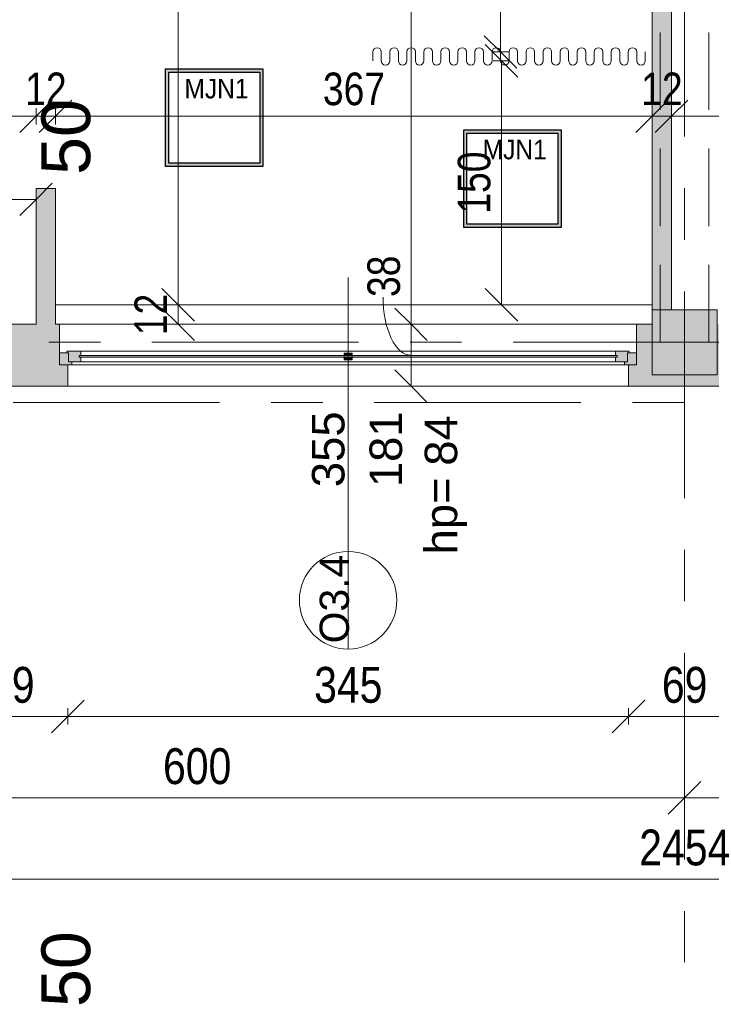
# Model space of a CAD drawing. Header units: centimetres. Extents: x -1737 to 22393, y -8842 to 3838.
# Tile 23 of 65: x -422 to 4, y 1 to 607. Entities that reach past the tile are written whole.
import ezdxf

# ---------------------------------------------------------------- set-up
doc = ezdxf.new("R2010")
doc.units = ezdxf.units.CM
doc.linetypes.add('Oś', pattern=[222.25, 127, -31.75, 31.75, -31.75])
doc.linetypes.add('Ukryte', pattern=[71.438, 47.625, -23.813])
for name, color, linetype, lineweight in [('A-ANNO-DIMS', 211, 'Continuous', 13), ('A-ANNO-DIMS-100', 211, 'Continuous', 13), ('A-DETL-HDLN', 90, 'Ukryte', 9), ('A-DETL-THIN', 151, 'Continuous', 9), ('A-GLAZ', 151, 'Continuous', 13), ('A-GLAZ-IDEN', 152, 'Continuous', 13), ('A-WALL', 113, 'Continuous', 13), ('A-WALL-PATT', 111, 'Continuous', 13), ('S-COLS', 52, 'Continuous', 13), ('S-GRID', 1, 'Continuous', 13), ('S-GRID-IDEN', 1, 'Continuous', 13)]:
    doc.layers.add(name, color=color, linetype=linetype, lineweight=lineweight)
doc.layers.add('E_oprawy', color=12, linetype='Continuous')
doc.styles.add('Arial', font='arial.ttf', dxfattribs={"width": 0.9, "height": 18})
doc.styles.add('Arial Narrow_1', font='ARIALN.TTF', dxfattribs={"height": 22})
doc.styles.add('Arial Narrow_2', font='ARIALN.TTF', dxfattribs={"height": 20})
doc.styles.add('Arial_11', font='arial.ttf', dxfattribs={"height": 0.2})
doc.styles.add('Arial_4', font='arial.ttf', dxfattribs={"height": 30})
doc.styles.add('Arial_5', font='arial.ttf', dxfattribs={"height": 20})
doc.styles.add('Arial_9', font='arial.ttf', dxfattribs={"height": 18})
doc.dimstyles.new('Diagonal_1_100__0_1_', dxfattribs={"dimscale": 30.48, "dimtxt": 22.515481, "dimasz": 0.656168, "dimexe": 0.164042, "dimexo": 0.0625, "dimgap": 0.065617, "dimtad": 1, "dimdec": 1, "dimrnd": 0.1, "dimdsep": 46, "dimtxsty": 'Arial Narrow_1', "dimblk1": 'OBLIQUE', "dimblk2": 'OBLIQUE', "dimsah": 1, "dimcen": 0.09, "dimazin": 0, "dimtfac": 1, "dimtdec": 4, "dimtix": 1, "dimtmove": 0, "dimatfit": 3, "dimfxl": 0, "dimtvp": 1, "dimtolj": 1, "dimtzin": 0, "dimarcsym": 0})
doc.dimstyles.new('Diagonal_1_100__0__wewnętrzne', dxfattribs={"dimscale": 30.48, "dimtxt": 20.468619, "dimasz": 0.656168, "dimexe": 0.164042, "dimexo": 0.0625, "dimgap": 0.032808, "dimtad": 1, "dimdec": 0, "dimdsep": 46, "dimtxsty": 'Arial Narrow_2', "dimblk1": 'OBLIQUE', "dimblk2": 'OBLIQUE', "dimsah": 1, "dimcen": 0.09, "dimazin": 0, "dimtfac": 1, "dimtdec": 4, "dimtix": 1, "dimtmove": 0, "dimatfit": 3, "dimfxl": 0, "dimtvp": 1, "dimtolj": 1, "dimtzin": 0, "dimarcsym": 0})
doc.dimstyles.new('Diagonal_1_100__0__wewnętrzne_1', dxfattribs={"dimscale": 30.48, "dimtxt": 20.468619, "dimasz": 0.656168, "dimexe": 0.164042, "dimexo": 0.0625, "dimgap": 0.032808, "dimtad": 1, "dimdec": 0, "dimdsep": 46, "dimtxsty": 'Arial Narrow_2', "dimblk1": 'OBLIQUE', "dimblk2": 'OBLIQUE', "dimsah": 1, "dimcen": 0.09, "dimazin": 0, "dimtfac": 1, "dimtdec": 4, "dimtix": 1, "dimtmove": 1, "dimatfit": 3, "dimfxl": 0, "dimtvp": 1, "dimtolj": 1, "dimtzin": 0, "dimarcsym": 0})

# ---------------------------------------------------------------- blocks, each defined once
blk = doc.blocks.new('Pawilon E_rvt-1-3_piętro I __3_90 m_ - stan projektowany')
at = {"layer": 'S-GRID', "linetype": 'Oś'}
blk.add_line((368.01, 371.33), (-1702.93, 371.33), dxfattribs=at)
at = {"layer": 'S-GRID-IDEN', "char_height": 30, "width": 48.3, "attachment_point": 5, "rotation": 90, "line_spacing_factor": 0.936439, "style": 'Arial_4'}
for insert in [(-393.12, 534.5), (-393.12, 22.85)]:
    blk.add_mtext('\\pxqc,t4.23333,8.46667,12.7,16.93333,21.16667,25.4,29.63333,33.86667,38.1,42.33333,46.56667,50.8,55.03333,59.26667,63.5,67.73333,71.96667,76.2,80.43333,84.66667,88.9,93.13333,97.36667,101.6,105.83333,110.06667,114.3,118.53333,122.76667,127,131.23333,135.46667;{50}', dxfattribs=dict(at, insert=insert))
blk = doc.blocks.new('M_Concrete-Square-Column - 400 x 400mm-1512407-3_piętro I __3_90 m_ - stan projektowany')
at = {"layer": 'S-COLS', "lineweight": 9}
blk.add_hatch(color=253, dxfattribs=at).paths.add_polyline_path([(20, -20), (20, 20), (-20, 20), (-20, -20), (11, -20)], flags=0)
for p, q in [((20, 20), (-20, 20)), ((-20, 20), (-20, -20)), ((20, -20), (20, 20)), ((-20, -20), (20, -20))]:
    blk.add_line(p, q, dxfattribs=at)
blk = doc.blocks.new('Okno - automatyczna etykieta - 355x181-2497080-3_piętro I __3_90 m_ - stan projektowany')
at = {"layer": 'A-GLAZ', "lineweight": 9}
h = blk.add_hatch(color=253, dxfattribs=at)
h.paths.add_polyline_path([(-177.5, -6), (-170, -6), (-170, -4), (-172, -3.93), (-172, 1.5), (-177.5, 1.5), (-177.5, -5.81)], flags=0)
h.paths.add_polyline_path([(177.5, -6), (177.5, 1.5), (172, 1.5), (172, -4), (170, -4), (170, -6), (172.5, -6)], flags=0)
h = blk.add_hatch(color=253, dxfattribs=at)
h.paths.add_polyline_path([(-172, -4), (-164.5, -3.93), (-164.5, -1.25), (-165.5, -1.25), (-165.5, -0.25), (-164.5, -0.25), (-164.5, 2.5), (-173, 2.5), (-173, 1.5), (-172, 1.5), (-172, -3.93)], flags=0)
h.paths.add_polyline_path([(170, -4), (172, -3.93), (172, 1.5), (173, 1.5), (173, 2.5), (164.5, 2.5), (164.5, -0.25), (165.5, -0.25), (165.5, -1.25), (164.5, -1.25), (164.5, -4), (165.5, -4)], flags=0)
h = blk.add_hatch(color=253, dxfattribs=at)
h.paths.add_polyline_path([(-2.5, -2.75), (2.5, -2.75), (2.5, -1.25), (-2.5, -1.25)], flags=0)
h.paths.add_polyline_path([(-2.5, -0.25), (2.5, -0.25), (2.5, 1.25), (-2.5, 1.25)], flags=0)
blk.add_hatch(color=253, dxfattribs=at).paths.add_polyline_path([(164.5, -1.25), (165.5, -1.25), (165.5, -0.25), (-165.5, -0.25), (-165.5, -1.25), (126.93, -1.25)], flags=0)
for p, q in [((-177.5, 1.5), (-172, 1.5)), ((-177.5, -6), (-177.5, 1.5)), ((-173, 2.5), (-164.5, 2.5)), ((-173, 1.5), (-173, 2.5)), ((-172, 1.5), (-173, 1.5)), ((-172, -4), (-172, 1.5)), ((-172, 1.5), (-172, -4)), ((164.5, 2.5), (-164.5, 2.5)), ((-164.5, 2.5), (-164.5, -0.25)), ((-2.5, -2.75), (-2.5, 1.25)), ((-2.5, 1.25), (2.5, 1.25)), ((2.5, 1.25), (2.5, -2.75)), ((164.5, 2.5), (173, 2.5)), ((164.5, -0.25), (164.5, 2.5)), ((172, 1.5), (172, -4)), ((173, 1.5), (172, 1.5)), ((172, 1.5), (177.5, 1.5)), ((172, -4), (172, 1.5)), ((173, 2.5), (173, 1.5)), ((177.5, 1.5), (177.5, -6)), ((-170, -6), (-177.5, -6)), ((-177.5, -6), (177.5, -6)), ((-164.5, -4), (-172, -4)), ((-172, -4), (-170, -4)), ((-170, -4), (-170, -6)), ((170, -6), (-170, -6)), ((-165.5, -1.25), (-165.5, -0.25)), ((-165.5, -0.25), (165.5, -0.25)), ((-165.5, -0.25), (-165.5, -1.25)), ((-164.5, -0.25), (-165.5, -0.25)), ((165.5, -1.25), (-165.5, -1.25)), ((-165.5, -1.25), (-164.5, -1.25)), ((-164.5, -1.25), (-164.5, -4)), ((164.5, -4), (-164.5, -4)), ((2.5, -2.75), (-2.5, -2.75)), ((165.5, -0.25), (164.5, -0.25)), ((164.5, -1.25), (165.5, -1.25)), ((164.5, -4), (164.5, -1.25)), ((172, -4), (164.5, -4)), ((165.5, -0.25), (165.5, -1.25)), ((165.5, -1.25), (165.5, -0.25)), ((170, -4), (172, -4)), ((170, -6), (170, -4)), ((177.5, -6), (170, -6))]:
    blk.add_line(p, q, dxfattribs=at)
blk = doc.blocks.new('DIMBLOCK17-3_piętro I __3_90 m_ - stan projektowany')
at = {"layer": 'A-ANNO-DIMS-100', "transparency": 16777216}
for p, q in [((-612.62, 128.23), (-602.62, 138.23)), ((-612.62, 133.23), (-612.62, 123.23)), ((-612.62, 128.23), (-612.62, 133.23)), ((-12.62, 128.23), (-2.62, 138.23)), ((-12.62, 133.23), (-12.62, 123.23)), ((-12.62, 128.23), (-12.62, 133.23)), ((-612.62, 128.23), (-622.62, 118.23)), ((-612.62, 128.23), (-12.62, 128.23)), ((-12.62, 128.23), (-22.62, 118.23))]:
    blk.add_line(p, q, dxfattribs=at)
at = {"layer": 'A-ANNO-DIMS-100', "color": 0, "transparency": 16777216, "insert": (-333.53, 158.67), "char_height": 22, "width": 50.1774, "attachment_point": 1, "line_spacing_factor": 0.974696, "style": 'Arial Narrow_1'}
blk.add_mtext('600', dxfattribs=at)
blk = doc.blocks.new('_Oblique')
at = {"color": 0, "linetype": 'ByBlock', "lineweight": -2}
blk.add_line((-0.5, -0.5), (0.5, 0.5), dxfattribs=at)
blk = doc.blocks.new('DIMBLOCK18-3_piętro I __3_90 m_ - stan projektowany')
at = {"layer": 'A-ANNO-DIMS-100', "transparency": 16777216}
for p, q in [((-12.62, 128.23), (-2.62, 138.23)), ((-12.62, 133.23), (-12.62, 123.23)), ((-12.62, 128.23), (-12.62, 133.23)), ((587.38, 128.23), (597.38, 138.23)), ((587.38, 133.23), (587.38, 123.23)), ((587.38, 128.23), (587.38, 133.23)), ((-12.62, 128.23), (-22.62, 118.23)), ((-12.62, 128.23), (587.38, 128.23)), ((587.38, 128.23), (577.38, 118.23))]:
    blk.add_line(p, q, dxfattribs=at)
at = {"layer": 'A-ANNO-DIMS-100', "color": 0, "transparency": 16777216, "insert": (266.47, 158.67), "char_height": 22, "width": 50.1774, "attachment_point": 1, "line_spacing_factor": 0.974696, "style": 'Arial Narrow_1'}
blk.add_mtext('600', dxfattribs=at)
blk = doc.blocks.new('DIMBLOCK35-3_piętro I __3_90 m_ - stan projektowany')
at = {"layer": 'A-ANNO-DIMS-100', "transparency": 16777216}
for p, q in [((-20.62, 547.24), (-10.62, 557.24)), ((1176.38, 547.24), (1186.38, 557.24)), ((-20.62, 542.24), (-20.62, 552.24)), ((1176.38, 542.24), (1176.38, 552.24)), ((-20.62, 547.24), (-30.62, 537.24)), ((1176.38, 547.24), (-20.62, 547.24)), ((-20.62, 547.24), (-20.62, 542.24)), ((1176.38, 547.24), (1166.38, 537.24)), ((1176.38, 547.24), (1176.38, 542.24))]:
    blk.add_line(p, q, dxfattribs=at)
at = {"layer": 'A-ANNO-DIMS-100', "color": 0, "transparency": 16777216, "insert": (552.53, 574.09), "char_height": 20, "width": 60.821, "attachment_point": 1, "line_spacing_factor": 0.974696, "style": 'Arial Narrow_2'}
blk.add_mtext('1197', dxfattribs=at)
blk = doc.blocks.new('DIMBLOCK36-3_piętro I __3_90 m_ - stan projektowany')
at = {"layer": 'A-ANNO-DIMS-100', "transparency": 16777216}
for p, q in [((-32.62, 547.24), (-22.62, 557.24)), ((-20.62, 547.24), (-10.62, 557.24)), ((-32.62, 542.24), (-32.62, 552.24)), ((-20.62, 542.24), (-20.62, 552.24)), ((-32.62, 547.24), (-42.62, 537.24)), ((-20.62, 547.24), (-32.62, 547.24)), ((-32.62, 547.24), (-32.62, 542.24)), ((-20.62, 547.24), (-30.62, 537.24)), ((-20.62, 547.24), (-20.62, 542.24))]:
    blk.add_line(p, q, dxfattribs=at)
at = {"layer": 'A-ANNO-DIMS-100', "color": 0, "transparency": 16777216, "insert": (-39.29, 574.09), "char_height": 20, "width": 30.4105, "attachment_point": 1, "line_spacing_factor": 0.974696, "style": 'Arial Narrow_2'}
blk.add_mtext('12', dxfattribs=at)
blk = doc.blocks.new('DIMBLOCK37-3_piętro I __3_90 m_ - stan projektowany')
at = {"layer": 'A-ANNO-DIMS-100', "transparency": 16777216}
for p, q in [((-399.62, 547.24), (-389.62, 557.24)), ((-32.62, 547.24), (-22.62, 557.24)), ((-399.62, 542.24), (-399.62, 552.24)), ((-32.62, 542.24), (-32.62, 552.24)), ((-399.62, 547.24), (-409.62, 537.24)), ((-32.62, 547.24), (-399.62, 547.24)), ((-399.62, 547.24), (-399.62, 542.24)), ((-32.62, 547.24), (-42.62, 537.24)), ((-32.62, 547.24), (-32.62, 542.24))]:
    blk.add_line(p, q, dxfattribs=at)
at = {"layer": 'A-ANNO-DIMS-100', "color": 0, "transparency": 16777216, "insert": (-235.13, 574.09), "char_height": 20, "width": 45.6158, "attachment_point": 1, "line_spacing_factor": 0.974696, "style": 'Arial Narrow_2'}
blk.add_mtext('367', dxfattribs=at)
blk = doc.blocks.new('DIMBLOCK38-3_piętro I __3_90 m_ - stan projektowany')
at = {"layer": 'A-ANNO-DIMS-100', "transparency": 16777216}
for p, q in [((-411.62, 547.24), (-401.62, 557.24)), ((-399.62, 547.24), (-389.62, 557.24)), ((-411.62, 542.24), (-411.62, 552.24)), ((-399.62, 542.24), (-399.62, 552.24)), ((-411.62, 547.24), (-421.62, 537.24)), ((-399.62, 547.24), (-411.62, 547.24)), ((-411.62, 547.24), (-411.62, 542.24)), ((-399.62, 547.24), (-409.62, 537.24)), ((-399.62, 547.24), (-399.62, 542.24))]:
    blk.add_line(p, q, dxfattribs=at)
at = {"layer": 'A-ANNO-DIMS-100', "color": 0, "transparency": 16777216, "insert": (-418.29, 574.09), "char_height": 20, "width": 30.4105, "attachment_point": 1, "line_spacing_factor": 0.974696, "style": 'Arial Narrow_2'}
blk.add_mtext('12', dxfattribs=at)
blk = doc.blocks.new('DIMBLOCK39-3_piętro I __3_90 m_ - stan projektowany')
at = {"layer": 'A-ANNO-DIMS-100', "transparency": 16777216}
for p, q in [((-1201.62, 547.24), (-1191.62, 557.24)), ((-411.62, 547.24), (-401.62, 557.24)), ((-1201.62, 542.24), (-1201.62, 552.24)), ((-411.62, 542.24), (-411.62, 552.24)), ((-1201.62, 547.24), (-1211.62, 537.24)), ((-411.62, 547.24), (-1201.62, 547.24)), ((-1201.62, 547.24), (-1201.62, 542.24)), ((-411.62, 547.24), (-421.62, 537.24)), ((-411.62, 547.24), (-411.62, 542.24))]:
    blk.add_line(p, q, dxfattribs=at)
at = {"layer": 'A-ANNO-DIMS-100', "color": 0, "transparency": 16777216, "insert": (-825.63, 574.09), "char_height": 20, "width": 45.6158, "attachment_point": 1, "line_spacing_factor": 0.974696, "style": 'Arial Narrow_2'}
blk.add_mtext('790', dxfattribs=at)
blk = doc.blocks.new('DIMBLOCK198-3_piętro I __3_90 m_ - stan projektowany')
at = {"layer": 'A-ANNO-DIMS-100', "transparency": 16777216}
for p, q in [((-632.62, 496.14), (-622.62, 506.14)), ((-411.62, 496.14), (-401.62, 506.14)), ((-632.62, 491.14), (-632.62, 501.14)), ((-411.62, 501.14), (-411.62, 491.14)), ((-411.62, 496.14), (-411.62, 501.14)), ((-632.62, 496.14), (-642.62, 486.14)), ((-632.62, 496.14), (-411.62, 496.14)), ((-632.62, 496.14), (-632.62, 491.14)), ((-411.62, 496.14), (-421.62, 486.14))]:
    blk.add_line(p, q, dxfattribs=at)
at = {"layer": 'A-ANNO-DIMS-100', "color": 0, "transparency": 16777216, "insert": (-541.13, 522.99), "char_height": 20, "width": 45.6158, "attachment_point": 1, "line_spacing_factor": 0.974696, "style": 'Arial Narrow_2'}
blk.add_mtext('221', dxfattribs=at)
blk = doc.blocks.new('DIMBLOCK199-3_piętro I __3_90 m_ - stan projektowany')
at = {"layer": 'A-ANNO-DIMS-100', "transparency": 16777216}
for p, q in [((-1239.62, 78.23), (-1229.62, 88.23)), ((1214.38, 78.23), (1224.38, 88.23)), ((-1239.62, 83.23), (-1239.62, 73.23)), ((-1239.62, 78.23), (-1239.62, 83.23)), ((1214.38, 83.23), (1214.38, 73.23)), ((1214.38, 78.23), (1214.38, 83.23)), ((-1239.62, 78.23), (-1249.62, 68.23)), ((-1239.62, 78.23), (1214.38, 78.23)), ((1214.38, 78.23), (1204.38, 68.23))]:
    blk.add_line(p, q, dxfattribs=at)
at = {"layer": 'A-ANNO-DIMS-100', "color": 0, "transparency": 16777216, "insert": (-40.5, 108.67), "char_height": 22, "width": 66.9031, "attachment_point": 1, "line_spacing_factor": 0.974696, "style": 'Arial Narrow_1'}
blk.add_mtext('2454', dxfattribs=at)
blk = doc.blocks.new('DIMBLOCK202-3_piętro I __3_90 m_ - stan projektowany')
at = {"layer": 'A-ANNO-DIMS-100', "transparency": 16777216}
for p, q in [((-461.12, 178.23), (-451.12, 188.23)), ((-392.12, 178.23), (-382.12, 188.23)), ((-461.12, 183.23), (-461.12, 173.23)), ((-461.12, 178.23), (-461.12, 183.23)), ((-392.12, 183.23), (-392.12, 173.23)), ((-392.12, 178.23), (-392.12, 183.23)), ((-461.12, 178.23), (-471.12, 168.23)), ((-461.12, 178.23), (-392.12, 178.23)), ((-392.12, 178.23), (-402.12, 168.23))]:
    blk.add_line(p, q, dxfattribs=at)
at = {"layer": 'A-ANNO-DIMS-100', "color": 0, "transparency": 16777216, "insert": (-440.56, 208.67), "char_height": 22, "width": 33.4516, "attachment_point": 1, "line_spacing_factor": 0.974696, "style": 'Arial Narrow_1'}
blk.add_mtext('69', dxfattribs=at)
blk = doc.blocks.new('DIMBLOCK203-3_piętro I __3_90 m_ - stan projektowany')
at = {"layer": 'A-ANNO-DIMS-100', "transparency": 16777216}
for p, q in [((-392.12, 178.23), (-382.12, 188.23)), ((-47.12, 178.23), (-37.12, 188.23)), ((-392.12, 183.23), (-392.12, 173.23)), ((-392.12, 178.23), (-392.12, 183.23)), ((-47.12, 183.23), (-47.12, 173.23)), ((-47.12, 178.23), (-47.12, 183.23)), ((-392.12, 178.23), (-402.12, 168.23)), ((-392.12, 178.23), (-47.12, 178.23)), ((-47.12, 178.23), (-57.12, 168.23))]:
    blk.add_line(p, q, dxfattribs=at)
at = {"layer": 'A-ANNO-DIMS-100', "color": 0, "transparency": 16777216, "insert": (-240.53, 208.67), "char_height": 22, "width": 50.1774, "attachment_point": 1, "line_spacing_factor": 0.974696, "style": 'Arial Narrow_1'}
blk.add_mtext('345', dxfattribs=at)
blk = doc.blocks.new('DIMBLOCK204-3_piętro I __3_90 m_ - stan projektowany')
at = {"layer": 'A-ANNO-DIMS-100', "transparency": 16777216}
for p, q in [((-47.12, 178.23), (-37.12, 188.23)), ((21.88, 178.23), (31.88, 188.23)), ((-47.12, 183.23), (-47.12, 173.23)), ((-47.12, 178.23), (-47.12, 183.23)), ((21.88, 183.23), (21.88, 173.23)), ((21.88, 178.23), (21.88, 183.23)), ((-47.12, 178.23), (-57.12, 168.23)), ((-47.12, 178.23), (21.88, 178.23)), ((21.88, 178.23), (11.88, 168.23))]:
    blk.add_line(p, q, dxfattribs=at)
at = {"layer": 'A-ANNO-DIMS-100', "color": 0, "transparency": 16777216, "insert": (-26.56, 208.67), "char_height": 22, "width": 33.4516, "attachment_point": 1, "line_spacing_factor": 0.974696, "style": 'Arial Narrow_1'}
blk.add_mtext('69', dxfattribs=at)
blk = doc.blocks.new('DIMBLOCK210-3_piętro I __3_90 m_ - stan projektowany')
at = {"layer": 'A-ANNO-DIMS-100', "transparency": 16777216}
for p, q in [((-180.9, 419.33), (-190.9, 429.33)), ((-185.9, 419.33), (-175.9, 419.33)), ((-180.9, 419.33), (-185.9, 419.33)), ((-180.9, 381.33), (-180.9, 419.33)), ((-180.9, 419.33), (-170.9, 409.33)), ((-180.9, 381.33), (-190.9, 391.33)), ((-185.9, 381.33), (-175.9, 381.33)), ((-180.9, 381.33), (-185.9, 381.33)), ((-180.9, 381.33), (-170.9, 371.33))]:
    blk.add_line(p, q, dxfattribs=at)
blk.add_ellipse((-180.9, 436.12), major_axis=(0, 35.79), ratio=0.481816, start_param=1.570796, end_param=3.141593, dxfattribs=at)
at = {"layer": 'A-ANNO-DIMS-100', "color": 0, "transparency": 16777216, "insert": (-207.75, 436.12), "char_height": 20, "width": 30.4105, "attachment_point": 1, "rotation": 90, "line_spacing_factor": 0.974696, "style": 'Arial Narrow_2'}
blk.add_mtext('38', dxfattribs=at)
blk = doc.blocks.new('DIMBLOCK211-3_piętro I __3_90 m_ - stan projektowany')
at = {"layer": 'A-ANNO-DIMS-100', "transparency": 16777216}
for p, q in [((-180.9, 896.33), (-190.9, 906.33)), ((-185.9, 896.33), (-175.9, 896.33)), ((-180.9, 896.33), (-185.9, 896.33)), ((-180.9, 419.33), (-180.9, 896.33)), ((-180.9, 896.33), (-170.9, 886.33)), ((-180.9, 419.33), (-190.9, 429.33)), ((-185.9, 419.33), (-175.9, 419.33)), ((-180.9, 419.33), (-185.9, 419.33)), ((-180.9, 419.33), (-170.9, 409.33))]:
    blk.add_line(p, q, dxfattribs=at)
at = {"layer": 'A-ANNO-DIMS-100', "color": 0, "transparency": 16777216, "insert": (-207.75, 638.82), "char_height": 20, "width": 45.6158, "attachment_point": 1, "rotation": 90, "line_spacing_factor": 0.974696, "style": 'Arial Narrow_2'}
blk.add_mtext('477', dxfattribs=at)
blk = doc.blocks.new('DIMBLOCK215-3_piętro I __3_90 m_ - stan projektowany')
at = {"layer": 'A-ANNO-DIMS-100', "transparency": 16777216}
for p, q in [((-324.22, 431.33), (-334.22, 441.33)), ((-329.22, 431.33), (-319.22, 431.33)), ((-324.22, 431.33), (-329.22, 431.33)), ((-324.22, 419.33), (-324.22, 431.33)), ((-324.22, 431.33), (-314.22, 421.33)), ((-324.22, 419.33), (-334.22, 429.33)), ((-329.22, 419.33), (-319.22, 419.33)), ((-324.22, 419.33), (-329.22, 419.33)), ((-324.22, 419.33), (-314.22, 409.33))]:
    blk.add_line(p, q, dxfattribs=at)
at = {"layer": 'A-ANNO-DIMS-100', "color": 0, "transparency": 16777216, "insert": (-351.07, 412.65), "char_height": 20, "width": 30.4105, "attachment_point": 1, "rotation": 90, "line_spacing_factor": 0.974696, "style": 'Arial Narrow_2'}
blk.add_mtext('12', dxfattribs=at)
blk = doc.blocks.new('DIMBLOCK216-3_piętro I __3_90 m_ - stan projektowany')
at = {"layer": 'A-ANNO-DIMS-100', "transparency": 16777216}
for p, q in [((-324.22, 896.33), (-334.22, 906.33)), ((-329.22, 896.33), (-319.22, 896.33)), ((-324.22, 896.33), (-329.22, 896.33)), ((-324.22, 431.33), (-324.22, 896.33)), ((-324.22, 896.33), (-314.22, 886.33)), ((-324.22, 431.33), (-334.22, 441.33)), ((-329.22, 431.33), (-319.22, 431.33)), ((-324.22, 431.33), (-329.22, 431.33)), ((-324.22, 431.33), (-314.22, 421.33))]:
    blk.add_line(p, q, dxfattribs=at)
at = {"layer": 'A-ANNO-DIMS-100', "color": 0, "transparency": 16777216, "insert": (-351.07, 644.82), "char_height": 20, "width": 45.6158, "attachment_point": 1, "rotation": 90, "line_spacing_factor": 0.974696, "style": 'Arial Narrow_2'}
blk.add_mtext('465', dxfattribs=at)
blk = doc.blocks.new('DIMBLOCK244-3_piętro I __3_90 m_ - stan projektowany')
at = {"layer": 'A-ANNO-DIMS-100', "transparency": 16777216}
for p, q in [((-125.27, 581.33), (-135.27, 591.33)), ((-130.27, 581.33), (-120.27, 581.33)), ((-125.27, 581.33), (-130.27, 581.33)), ((-125.27, 431.33), (-125.27, 581.33)), ((-125.27, 581.33), (-115.27, 571.33)), ((-125.27, 431.33), (-135.27, 441.33)), ((-130.27, 431.33), (-120.27, 431.33)), ((-125.27, 431.33), (-130.27, 431.33)), ((-125.27, 431.33), (-115.27, 421.33))]:
    blk.add_line(p, q, dxfattribs=at)
at = {"layer": 'A-ANNO-DIMS-100', "color": 0, "transparency": 16777216, "insert": (-152.12, 487.32), "char_height": 20, "width": 45.6158, "attachment_point": 1, "rotation": 90, "line_spacing_factor": 0.974696, "style": 'Arial Narrow_2'}
blk.add_mtext('150', dxfattribs=at)
blk = doc.blocks.new('DIMBLOCK245-3_piętro I __3_90 m_ - stan projektowany')
at = {"layer": 'A-ANNO-DIMS-100', "transparency": 16777216}
for p, q in [((-125.88, 741.33), (-135.88, 751.33)), ((-120.88, 741.33), (-130.88, 741.33)), ((-125.88, 586.79), (-125.88, 741.33)), ((-125.88, 741.33), (-115.88, 731.33)), ((-125.88, 741.33), (-120.88, 741.33)), ((-125.88, 586.79), (-135.88, 596.79)), ((-120.88, 586.79), (-130.88, 586.79)), ((-125.88, 586.79), (-115.88, 576.79)), ((-125.88, 586.79), (-120.88, 586.79))]:
    blk.add_line(p, q, dxfattribs=at)
at = {"layer": 'A-ANNO-DIMS-100', "color": 0, "transparency": 16777216, "insert": (-152.72, 645.05), "char_height": 20, "width": 45.6158, "attachment_point": 1, "rotation": 90, "line_spacing_factor": 0.974696, "style": 'Arial Narrow_2'}
blk.add_mtext('155', dxfattribs=at)
blk = doc.blocks.new('Okno_LD_typ 100 - metka _ wys_parapetu-2491833-3_piętro I __3_90 m_ - stan projektowany')
at = {"layer": 'A-GLAZ-IDEN'}
blk.add_line((0, 1.8925), (0, -0.3919), dxfattribs=at)
blk.add_circle((0, -0.0919), 0.3, dxfattribs=at)
at = {"layer": 'A-GLAZ-IDEN', "insert": (0.4711, 0.6634), "char_height": 0.2, "width": 0.48783, "attachment_point": 3, "rotation": 90, "line_spacing_factor": 0.936439, "style": 'Arial_11', "bg_fill": 3, "box_fill_scale": 1.25, "bg_fill_color": 256, "bg_fill_true_color": 13158600, "bg_fill_transparency": 0}
blk.add_mtext('\\pxqr,t6.35,12.7,19.05,25.4,31.75,38.1,44.45,50.8,57.15,63.5,69.85,76.2,82.55,88.9,95.25,101.6,107.95,114.3,120.65,127,133.35,139.7,146.05,152.4,158.75,165.1,171.45,177.8,184.15,190.5,196.85,203.2;{hp= }', dxfattribs=at)
blk = doc.blocks.new('MJN1')
at = {"layer": 'E_oprawy', "linetype": 'ByBlock'}
h = blk.add_hatch(color=256, dxfattribs=at)
h.paths.add_polyline_path([(-30, -30), (-30, 30), (30, 30), (30, -30)])
h.paths.add_polyline_path([(-28, -28), (-28, 28), (28, 28), (28, -28)], flags=16)
for points in [[(-30, -30), (-30, 30), (30, 30), (30, -30)], [(-28, -28), (-28, 28), (28, 28), (28, -28)]]:
    blk.add_lwpolyline(points, close=True, dxfattribs=at)
blk.add_circle((0, 0), 0.0000001, dxfattribs=at)
at = {"layer": 'E_oprawy', "color": 4, "style": 'Arial', "width": 0.9}
blk.add_text('MJN1', height=12, dxfattribs=at).set_placement((-18.29, 11.9))

msp = doc.modelspace()

# ---------------------------------------------------------------- hatches: boundary and pattern name
at = {"layer": 'A-WALL-PATT'}
h = msp.add_hatch(color=9, dxfattribs=at)
h.paths.add_polyline_path([(-411.62, 400.33), (-399.62, 400.33), (-399.62, 502.83), (-411.62, 502.83), (-411.62, 418.33)], flags=0)
h.paths.add_polyline_path([(-411.62, 613.83), (-399.62, 613.83), (-399.62, 908.33), (-411.62, 908.33), (-411.62, 748.67)], flags=0)
h = msp.add_hatch(color=9, dxfattribs=at)
h.paths.add_polyline_path([(-32.62, 428.33), (-20.62, 428.33), (-20.62, 868.33), (-32.62, 868.33), (-32.62, 513.82)], flags=0)
h.paths.add_polyline_path([(-20.62, 908.33), (-20.62, 909.33), (-32.62, 909.33), (-32.62, 908.33), (-30.62, 908.33)], flags=0)
h = msp.add_hatch(color=9, dxfattribs=at)
h.paths.add_polyline_path([(21.88, 381.33), (21.88, 394.33), (16.88, 394.33), (16.88, 419.33), (7.38, 419.33), (7.38, 388.33), (-32.62, 388.33), (-32.62, 419.33), (-42.12, 419.33), (-42.12, 394.33), (-47.12, 394.33), (-47.12, 381.33), (16.88, 381.33)], flags=0)
h.paths.add_polyline_path([(-392.12, 381.33), (-392.12, 394.33), (-397.12, 394.33), (-397.12, 419.33), (-399.62, 419.33), (-399.62, 400.33), (-411.62, 400.33), (-411.62, 419.33), (-456.12, 419.33), (-456.12, 394.33), (-461.12, 394.33), (-461.12, 381.33), (-397.12, 381.33)], flags=0)
h.paths.add_polyline_path([(495.98, 381.33), (530.38, 381.33), (530.38, 419.33), (492.38, 419.33), (492.38, 381.33)], flags=0)
h.paths.add_polyline_path([(-592.62, 381.33), (-542.12, 381.33), (-542.12, 394.33), (-547.12, 394.33), (-547.12, 419.33), (-592.62, 419.33), (-592.62, 388.33), (-632.62, 388.33), (-632.62, 419.33), (-1192.62, 419.33), (-1192.62, 388.33), (-1201.62, 388.33), (-1201.62, 381.33), (-632.62, 381.33)], flags=0)
h.paths.add_polyline_path([(299.49, 381.33), (302.38, 381.33), (302.35, 419.33), (197.88, 419.33), (197.88, 394.33), (192.88, 394.33), (192.88, 381.33), (253.13, 381.33)], flags=0)

# ---------------------------------------------------------------- linework, layer by layer
at = {"layer": 'A-DETL-HDLN'}
for p, q in [((-27.62, 408.33), (-27.62, 2788.33)), ((-27.62, 408.33), (-27.62, 2788.33)), ((2.38, 408.33), (2.38, 2788.33)), ((2.38, 408.33), (2.38, 2788.33))]:
    msp.add_line(p, q, dxfattribs=at)
at = {"layer": 'A-DETL-THIN'}
for p, q in [((-204.44, 586.79), (-204.44, 581.33)), ((-199.2, 586.79), (-199.2, 581.33)), ((-193.96, 586.79), (-193.96, 581.33)), ((-188.72, 586.79), (-188.72, 581.33)), ((-183.48, 586.79), (-183.48, 581.33)), ((-178.24, 586.79), (-178.24, 581.33)), ((-173, 586.79), (-173, 581.33)), ((-167.76, 586.79), (-167.76, 581.33)), ((-162.52, 586.79), (-162.52, 581.33)), ((-157.28, 586.79), (-157.28, 581.33)), ((-152.04, 586.79), (-152.04, 581.33)), ((-146.8, 586.79), (-146.8, 581.33)), ((-141.56, 586.79), (-141.56, 581.33)), ((-136.32, 586.79), (-136.32, 581.33)), ((-131.08, 586.79), (-131.08, 581.33)), ((-125.84, 586.79), (-125.84, 581.33)), ((-120.6, 586.79), (-120.6, 581.33)), ((-120.6, 586.79), (-120.6, 581.33)), ((-115.36, 586.79), (-115.36, 581.33)), ((-110.12, 586.79), (-110.12, 581.33)), ((-104.88, 586.79), (-104.88, 581.33)), ((-99.64, 586.79), (-99.64, 581.33)), ((-94.4, 586.79), (-94.4, 581.33)), ((-89.16, 586.79), (-89.16, 581.33)), ((-83.92, 586.79), (-83.92, 581.33)), ((-78.67, 586.79), (-78.67, 581.33)), ((-73.43, 586.79), (-73.43, 581.33)), ((-68.19, 586.79), (-68.19, 581.33)), ((-62.95, 586.79), (-62.95, 581.33)), ((-57.71, 586.79), (-57.71, 581.33)), ((-52.47, 586.79), (-52.47, 581.33)), ((-47.23, 586.79), (-47.23, 581.33)), ((-41.99, 586.79), (-41.99, 581.33)), ((-36.75, 586.79), (-36.75, 581.33))]:
    msp.add_line(p, q, dxfattribs=at)
for centre, start, end in [((-201.82, 586.79), 0, 180), ((-191.34, 586.79), 0, 180), ((-180.86, 586.79), 0, 180), ((-170.38, 586.79), 0, 180), ((-159.9, 586.79), 0, 180), ((-149.42, 586.79), 0, 180), ((-138.94, 586.79), 0, 180), ((-128.46, 586.79), 0, 180), ((-117.98, 586.79), 0, 180), ((-107.5, 586.79), 360, 180), ((-97.02, 586.79), 0, 180), ((-86.54, 586.79), 0, 180), ((-76.05, 586.79), 0, 180), ((-65.57, 586.79), 0, 180), ((-55.09, 586.79), 0, 180), ((-44.61, 586.79), 0, 180), ((-196.58, 581.33), 180, 0), ((-186.1, 581.33), 180, 0), ((-175.62, 581.33), 180, 0), ((-165.14, 581.33), 180, 0), ((-154.66, 581.33), 180, 360), ((-144.18, 581.33), 180, 0), ((-133.7, 581.33), 180, 0), ((-123.22, 581.33), 180, 0), ((-112.74, 581.33), 180, 360), ((-102.26, 581.33), 180, 360), ((-91.78, 581.33), 180, 360), ((-81.29, 581.33), 180, 360), ((-70.81, 581.33), 180, 360), ((-60.33, 581.33), 180, 0), ((-49.85, 581.33), 180, 360), ((-39.37, 581.33), 180, 360)]:
    msp.add_arc(centre, 2.62, start, end, dxfattribs=at)
at = {"layer": 'A-WALL', "lineweight": 9}
for p, q in [((-32.62, 868.33), (-32.62, 428.33)), ((-20.62, 428.33), (-20.62, 797.33)), ((-399.62, 502.83), (-411.62, 502.83)), ((-411.62, 502.83), (-411.62, 419.33)), ((-399.62, 419.33), (-399.62, 502.83)), ((-399.62, 431.33), (-32.62, 431.33)), ((-547.12, 419.33), (-411.62, 419.33)), ((-399.62, 419.33), (-32.62, 419.33)), ((-397.12, 401.83), (-397.12, 419.33)), ((-42.12, 419.33), (-42.12, 401.83)), ((-392.12, 381.33), (-392.12, 394.33)), ((-47.12, 394.33), (-47.12, 381.33)), ((-1239.62, 381.33), (302.38, 381.33))]:
    msp.add_line(p, q, dxfattribs=at)
at = {"layer": 'S-GRID', "linetype": 'Oś'}
for p, q in [((-12.62, 2884.27), (-12.62, 27.13)), ((1342.46, 408.33), (-1368.76, 408.33))]:
    msp.add_line(p, q, dxfattribs=at)

# ---------------------------------------------------------------- block references
at = {"lineweight": 5}
msp.add_blockref('Pawilon E_rvt-1-3_piętro I __3_90 m_ - stan projektowany', (0, 0), dxfattribs=at)
at = {"layer": 'A-GLAZ', "lineweight": 9}
msp.add_blockref('Okno - automatyczna etykieta - 355x181-2497080-3_piętro I __3_90 m_ - stan projektowany', (-219.62, 400.33), dxfattribs=at)
at = {"layer": 'E_oprawy'}
for p in [(-302.03, 546.33), (-118.51, 508.89)]:
    msp.add_blockref('MJN1', p, dxfattribs=at)
at = {"layer": 'S-COLS', "lineweight": 9}
msp.add_blockref('M_Concrete-Square-Column - 400 x 400mm-1512407-3_piętro I __3_90 m_ - stan projektowany', (-12.62, 408.33), dxfattribs=at)

# ---------------------------------------------------------------- dimensions: what is measured, and where the dimension line sits
at = {"layer": 'A-ANNO-DIMS'}
for base, p1, p2, angle, dimstyle, override, picture, middle in [((-324.22, 896.33), (-329.22, 431.33), (-329.22, 896.33), 90, 'Diagonal_1_100__0__wewnętrzne', {"dimpost": '<>', "dimfxl": 465}, 'DIMBLOCK216-3_piętro I __3_90 m_ - stan projektowany', (-335.43, 663.83)), ((-180.9, 896.33), (-185.9, 419.33), (-185.9, 896.33), 90, 'Diagonal_1_100__0__wewnętrzne', {"dimpost": '<>', "dimfxl": 477}, 'DIMBLOCK211-3_piętro I __3_90 m_ - stan projektowany', (-191.9, 657.83)), ((-125.88, 741.33), (-120.88, 586.79), (-120.88, 741.33), 90, 'Diagonal_1_100__0__wewnętrzne', {"dimpost": '<>', "dimfxl": 154.534896}, 'DIMBLOCK245-3_piętro I __3_90 m_ - stan projektowany', (-137.09, 664.06)), ((-125.27, 581.33), (-130.27, 431.33), (-130.27, 581.33), 90, 'Diagonal_1_100__0__wewnętrzne', {"dimpost": '<>', "dimfxl": 150}, 'DIMBLOCK244-3_piętro I __3_90 m_ - stan projektowany', (-136.48, 506.33)), ((-1201.62, 547.24), (-411.62, 542.24), (-1201.62, 542.24), 0, 'Diagonal_1_100__0__wewnętrzne', {"dimpost": '<>', "dimfxl": 790}, 'DIMBLOCK39-3_piętro I __3_90 m_ - stan projektowany', (-806.62, 558.45)), ((-411.62, 547.24), (-399.62, 542.24), (-411.62, 542.24), 0, 'Diagonal_1_100__0__wewnętrzne', {"dimpost": '<>', "dimfxl": 12}, 'DIMBLOCK38-3_piętro I __3_90 m_ - stan projektowany', (-405.62, 558.28)), ((-399.62, 547.24), (-32.62, 542.24), (-399.62, 542.24), 0, 'Diagonal_1_100__0__wewnętrzne', {"dimpost": '<>', "dimfxl": 367}, 'DIMBLOCK37-3_piętro I __3_90 m_ - stan projektowany', (-216.12, 558.45)), ((-32.62, 547.24), (-20.62, 542.24), (-32.62, 542.24), 0, 'Diagonal_1_100__0__wewnętrzne', {"dimpost": '<>', "dimfxl": 12}, 'DIMBLOCK36-3_piętro I __3_90 m_ - stan projektowany', (-26.62, 558.28)), ((-20.62, 547.24), (1176.38, 542.24), (-20.62, 542.24), 0, 'Diagonal_1_100__0__wewnętrzne', {"dimpost": '<>', "dimfxl": 1197}, 'DIMBLOCK35-3_piętro I __3_90 m_ - stan projektowany', (577.88, 558.45)), ((-411.62, 496.14), (-632.62, 491.14), (-411.62, 501.14), 0, 'Diagonal_1_100__0__wewnętrzne', {"dimpost": '<>', "dimfxl": 221.226129}, 'DIMBLOCK198-3_piętro I __3_90 m_ - stan projektowany', (-522.12, 507.18)), ((-324.22, 431.33), (-329.22, 419.33), (-329.22, 431.33), 90, 'Diagonal_1_100__0__wewnętrzne', {"dimpost": '<>', "dimfxl": 12}, 'DIMBLOCK215-3_piętro I __3_90 m_ - stan projektowany', (-335.26, 425.33)), ((-392.12, 178.23), (-461.12, 183.23), (-392.12, 183.23), 0, 'Diagonal_1_100__0_1_', {"dimpost": '<>', "dimfxl": 69}, 'DIMBLOCK202-3_piętro I __3_90 m_ - stan projektowany', (-426.62, 191.47)), ((-47.12, 178.23), (-392.12, 183.23), (-47.12, 183.23), 0, 'Diagonal_1_100__0_1_', {"dimpost": '<>', "dimfxl": 345}, 'DIMBLOCK203-3_piętro I __3_90 m_ - stan projektowany', (-219.62, 191.47)), ((21.88, 178.23), (-47.12, 183.23), (21.88, 183.23), 0, 'Diagonal_1_100__0_1_', {"dimpost": '<>', "dimfxl": 69}, 'DIMBLOCK204-3_piętro I __3_90 m_ - stan projektowany', (-12.62, 191.47)), ((-12.62, 128.23), (-612.62, 133.23), (-12.62, 133.23), 0, 'Diagonal_1_100__0_1_', {"dimpost": '<>', "dimfxl": 600}, 'DIMBLOCK17-3_piętro I __3_90 m_ - stan projektowany', (-312.62, 141.47)), ((587.38, 128.23), (-12.62, 133.23), (587.38, 133.23), 0, 'Diagonal_1_100__0_1_', {"dimpost": '<>', "dimfxl": 600}, 'DIMBLOCK18-3_piętro I __3_90 m_ - stan projektowany', (287.38, 141.47)), ((1214.38, 78.23), (-1239.62, 83.23), (1214.38, 83.23), 0, 'Diagonal_1_100__0_1_', {"dimpost": '<>', "dimfxl": 2454}, 'DIMBLOCK199-3_piętro I __3_90 m_ - stan projektowany', (-12.62, 91.47))]:
    dim = msp.add_linear_dim(base=base, p1=p1, p2=p2, angle=angle, dimstyle=dimstyle, override=override, dxfattribs=at)
    dim.commit()
    dim.dimension.update_dxf_attribs({"geometry": picture, "text_midpoint": middle})
dim = msp.add_linear_dim(base=(-180.9, 419.33), p1=(-185.9, 381.33), p2=(-185.9, 419.33), angle=90, dimstyle='Diagonal_1_100__0__wewnętrzne_1', override={"dimpost": '<>', "dimfxl": 38}, dxfattribs=at)
dim.commit()
dim.dimension.update_dxf_attribs({"geometry": 'DIMBLOCK210-3_piętro I __3_90 m_ - stan projektowany', "text_midpoint": (-194.41, 451.32), "dimtype": 160, "text_rotation": 90})

# ---------------------------------------------------------------- next in the draw order: block references
at = {"layer": 'A-GLAZ-IDEN', "xscale": 99.99999999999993, "yscale": 99.99999999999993, "zscale": 99.99999999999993}
msp.add_blockref('Okno_LD_typ 100 - metka _ wys_parapetu-2491833-3_piętro I __3_90 m_ - stan projektowany', (-219.62, 258.86), dxfattribs=at)

# ---------------------------------------------------------------- next in the draw order: texts
at = {"layer": 'A-GLAZ-IDEN', "rotation": 90, "line_spacing_factor": 0.936439}
for s, insert, char_height, width, attachment_point, style in [('\\pxqc,t6.35,12.7,19.05,25.4,31.75,38.1,44.45,50.8,57.15,63.5,69.85,76.2,82.55,88.9,95.25,101.6,107.95,114.3,120.65,127,133.35,139.7,146.05,152.4,158.75,165.1,171.45,177.8,184.15,190.5,196.85,203.2;{355}', (-231.73, 342.49), 20, 48.3, 5, 'Arial_5'), ('\\pxqc,t6.35,12.7,19.05,25.4,31.75,38.1,44.45,50.8,57.15,63.5,69.85,76.2,82.55,88.9,95.25,101.6,107.95,114.3,120.65,127,133.35,139.7,146.05,152.4,158.75,165.1,171.45,177.8,184.15,190.5,196.85,203.2;{181}', (-196.29, 342.49), 20, 48.3, 5, 'Arial_5'), ('\\pxt6.35,12.7,19.05,25.4,31.75,38.1,44.45,50.8,57.15,63.5,69.85,76.2,82.55,88.9,95.25,101.6,107.95,114.3,120.65,127,133.35,139.7,146.05,152.4,158.75,165.1,171.45,177.8,184.15,190.5,196.85,203.2;{84}', (-172.51, 332.37), 20, 32.4, 1, 'Arial_5'), ('\\pxqc,t7.05556,14.11111,21.16667,28.22222,35.27778,42.33333,49.38889,56.44444,63.5,70.55556,77.61111,84.66667,91.72222,98.77778,105.83333,112.88889,119.94444,127,134.05556,141.11111,148.16667,155.22222,162.27778,169.33333,176.38889,183.44444,190.5,197.55556,204.61111,211.66667,218.72222,225.77778;{O3.4}', (-228, 250.42), 18, 54.3, 5, 'Arial_9')]:
    msp.add_mtext(s, dxfattribs=dict(at, insert=insert, char_height=char_height, width=width, attachment_point=attachment_point, style=style))

doc.saveas('drawing.dxf')
